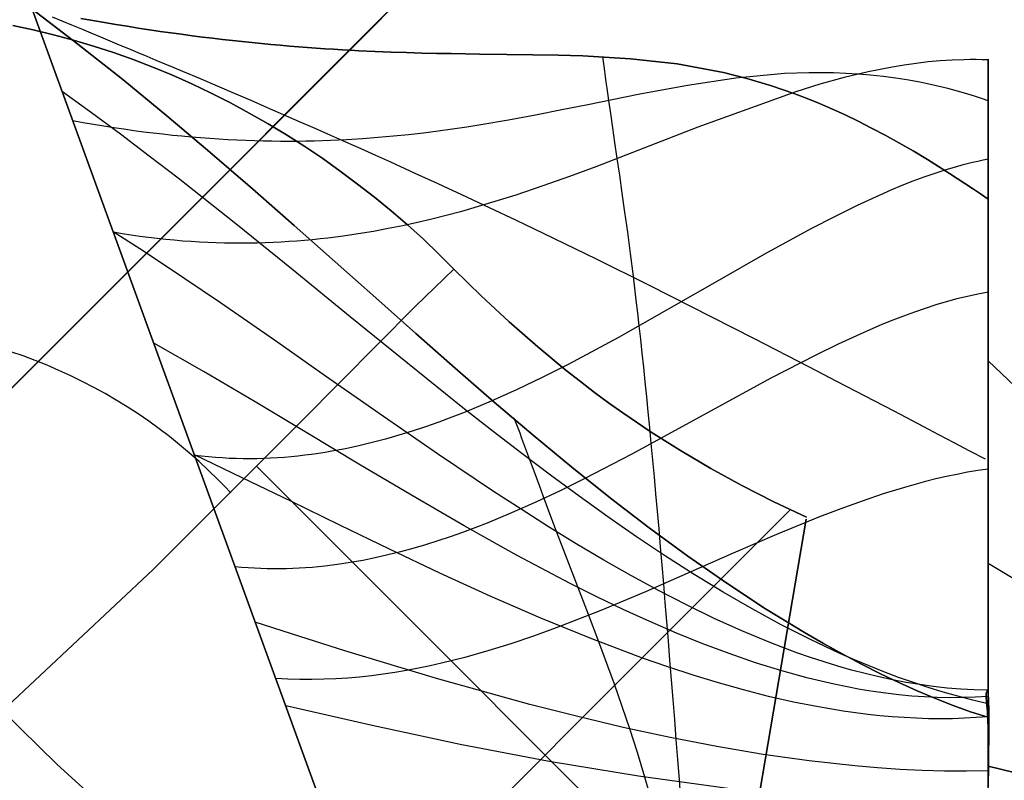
# Model space of a CAD drawing. Header units: millimetres. Extents: x -630 to 192, y -7 to 1615.
# Tile 150 of 249: x -606.09 to -603.75, y 1601.94 to 1603.75. Entities that reach past the tile are written whole.
import ezdxf

# ---------------------------------------------------------------- set-up
doc = ezdxf.new("R2010")
doc.units = ezdxf.units.MM
doc.header["$MEASUREMENT"] = 0
doc.layers.add('OVIDIO 160x80x72h', color=7, linetype='Continuous')

msp = doc.modelspace()

# ---------------------------------------------------------------- linework, layer by layer
at = {"layer": 'OVIDIO 160x80x72h', "extrusion": (-0.000231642, 0.999884, 0.015217)}
for points in [[(607.5477, 695.3848), (596.585, -24.6986)], [(596.585, -24.6986), (607.5477, 695.3848)], [(606.4873, 695.4009), (595.5246, -24.6825)], [(595.5246, -24.6825), (606.4873, 695.4009)]]:
    msp.add_lwpolyline(points, dxfattribs=at)
at = {"layer": 'OVIDIO 160x80x72h', "extrusion": (0.999885, -0.000231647, 0.015188)}
for points in [[(1603.0145, 728.9923), (1613.999, 8.8951)], [(1613.999, 8.8951), (1603.0145, 728.9923)]]:
    msp.add_lwpolyline(points, dxfattribs=at)
at = {"layer": 'OVIDIO 160x80x72h', "extrusion": (0.999884, -0.000231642, 0.015217)}
msp.add_lwpolyline([(1613.0937, 8.9107), (1602.1308, 729.0078)], dxfattribs=at)
at = {"layer": 'OVIDIO 160x80x72h'}
for points in [[(-595.8983, 1613.0849), (-628.4246, 1580.5586)], [(-628.4246, 1580.5586), (-595.8983, 1613.0849)], [(-601.3784, 1607.6048), (-622.9445, 1586.0387)], [(-605.2905, 1601.6534), (-606.0615, 1603.7717)], [(-606.0615, 1603.7717), (-605.2905, 1601.6534)], [(-604.3948, 1601.553), (-605.5277, 1602.6859)], [(-605.3772, 1601.4672), (-604.261, 1602.5834)]]:
    msp.add_lwpolyline(points, dxfattribs=at)
at = {"layer": 'OVIDIO 160x80x72h', "extrusion": (0.999884, -0.000231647, 0.015199)}
for points in [[(1612.9415, 8.8881), (1601.9652, 728.9951)], [(1601.9652, 728.9951), (1612.9415, 8.8881)]]:
    msp.add_lwpolyline(points, dxfattribs=at)
at = {"layer": 'OVIDIO 160x80x72h', "extrusion": (1.52165e-08, 0, 1)}
for points in [[(-606.0615, 1603.7714), (-606.1342, 1603.7712), (-606.2073, 1603.7693), (-606.2806, 1603.7655), (-606.3541, 1603.7599), (-606.4277, 1603.7525), (-606.5014, 1603.7432), (-606.575, 1603.7321), (-606.6486, 1603.7191), (-606.7219, 1603.7043), (-606.7951, 1603.6876), (-606.8679, 1603.669), (-606.9404, 1603.6486), (-607.0124, 1603.6263), (-607.0839, 1603.6022), (-607.1549, 1603.5763), (-607.2251, 1603.5486), (-607.2947, 1603.5192), (-607.3635, 1603.488), (-607.4314, 1603.4551), (-607.4984, 1603.4206), (-607.5644, 1603.3844), (-607.6294, 1603.3467), (-607.6933, 1603.3074), (-607.7561, 1603.2666), (-607.8177, 1603.2243), (-607.8781, 1603.1807), (-607.9371, 1603.1357), (-607.9949, 1603.0895), (-608.0512, 1603.042), (-608.1062, 1602.9933), (-608.1597, 1602.9436), (-608.2118, 1602.8927)], [(-608.2118, 1602.8927), (-608.1597, 1602.9436), (-608.1062, 1602.9933), (-608.0512, 1603.042), (-607.9949, 1603.0895), (-607.9371, 1603.1357), (-607.8781, 1603.1807), (-607.8177, 1603.2243), (-607.7561, 1603.2666), (-607.6933, 1603.3074), (-607.6294, 1603.3467), (-607.5644, 1603.3844), (-607.4984, 1603.4206), (-607.4314, 1603.4551), (-607.3635, 1603.488), (-607.2947, 1603.5192), (-607.2251, 1603.5486), (-607.1549, 1603.5763), (-607.0839, 1603.6022), (-607.0124, 1603.6263), (-606.9404, 1603.6486), (-606.8679, 1603.669), (-606.7951, 1603.6876), (-606.7219, 1603.7043), (-606.6486, 1603.7191), (-606.575, 1603.7321), (-606.5014, 1603.7432), (-606.4277, 1603.7525), (-606.3541, 1603.7599), (-606.2806, 1603.7655), (-606.2073, 1603.7693), (-606.1342, 1603.7712), (-606.0615, 1603.7714)]]:
    msp.add_lwpolyline(points, dxfattribs=at)
at = {"layer": 'OVIDIO 160x80x72h', "extrusion": (0, 1.59187e-08, 1)}
for points in [[(-606.0614, 1603.7714), (-605.2905, 1601.6534)], [(-605.2905, 1601.6534), (-606.0614, 1603.7714)]]:
    msp.add_lwpolyline(points, dxfattribs=at)
at = {"layer": 'OVIDIO 160x80x72h', "extrusion": (0.982777, -0.161494, -0.089829)}
msp.add_lwpolyline([(1484.3776, 640.2534), (1483.514, 639.7814)], dxfattribs=at)
at = {"layer": 'OVIDIO 160x80x72h', "extrusion": (-0.007608, -0.018372, 0.999802)}
msp.add_lwpolyline([(-1173.1851, 1263.9281), (-1173.1851, 1262.4282)], dxfattribs=at)
at = {"layer": 'OVIDIO 160x80x72h', "extrusion": (0, 1, 0)}
for points in [[(603.7905, 719.8257), (219.1111, 719.8257)], [(603.7919, 719.481), (219.1111, 719.481)]]:
    msp.add_lwpolyline(points, dxfattribs=at)
at = {"layer": 'OVIDIO 160x80x72h', "extrusion": (1, -0.000664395, 0.000465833)}
for points in [[(1602.9191, 718.5431), (1601.689, 719.4055)], [(1601.689, 719.4055), (1602.9191, 718.5431)]]:
    msp.add_lwpolyline(points, dxfattribs=at)
at = {"layer": 'OVIDIO 160x80x72h', "extrusion": (1, 0, 0)}
for points in [[(1602.937, 717.8324), (1602.9644, 717.8558), (1602.9914, 717.8797), (1603.018, 717.904), (1603.0441, 717.9289), (1603.0699, 717.9542), (1603.0951, 717.9801), (1603.12, 718.0063), (1603.1443, 718.0331), (1603.1681, 718.0602), (1603.1915, 718.0878), (1603.2143, 718.1158), (1603.2367, 718.1442), (1603.2585, 718.173), (1603.2797, 718.2021), (1603.3004, 718.2316), (1603.3206, 718.2614)], [(1603.3206, 718.2614), (1603.3004, 718.2316), (1603.2797, 718.2021), (1603.2585, 718.173), (1603.2367, 718.1442), (1603.2143, 718.1158), (1603.1915, 718.0878), (1603.1681, 718.0602), (1603.1443, 718.0331), (1603.12, 718.0063), (1603.0951, 717.9801), (1603.0699, 717.9542), (1603.0441, 717.9289), (1603.018, 717.904), (1602.9914, 717.8797), (1602.9644, 717.8558), (1602.937, 717.8324)], [(1603.0101, 717.8967), (1602.5617, 718.7935)], [(1601.9743, 718.9827), (1602.937, 717.8324)], [(1602.937, 717.8324), (1601.9743, 718.9827)], [(1602.4358, 718.4313), (1602.8108, 718.6188)]]:
    msp.add_lwpolyline(points, dxfattribs=at)
at = {"layer": 'OVIDIO 160x80x72h', "extrusion": (-0.015219, -0.015219, 0.999768)}
msp.add_lwpolyline([(-594.0633, 1614.0949), (-595.1239, 1613.0345)], dxfattribs=at)
at = {"layer": 'OVIDIO 160x80x72h', "extrusion": (0.265507, 0.881208, -0.391124)}
for points in [[(996.2072, 1135.4137), (1041.827, 1194.6338)], [(1041.827, 1194.6338), (996.2072, 1135.4137)]]:
    msp.add_lwpolyline(points, dxfattribs=at)
at = {"layer": 'OVIDIO 160x80x72h', "extrusion": (1.17502e-06, 6.8884e-06, 1)}
for points in [[(-604.2229, 1602.5607), (-604.4959, 1600.9603)], [(-604.4959, 1600.9603), (-604.2229, 1602.5607)]]:
    msp.add_lwpolyline(points, dxfattribs=at)
at = {"layer": 'OVIDIO 160x80x72h', "extrusion": (0.26535, 0.881271, -0.391089)}
for points in [[(1040.6052, 1194.5325), (1038.4899, 1191.785)], [(1038.4899, 1191.785), (1040.6052, 1194.5325)]]:
    msp.add_lwpolyline(points, dxfattribs=at)
at = {"layer": 'OVIDIO 160x80x72h', "extrusion": (0.26556, 0.881185, -0.391139)}
for points in [[(1042.6362, 1194.0922), (996.3159, 1133.974)], [(996.3159, 1133.974), (1042.6362, 1194.0922)]]:
    msp.add_lwpolyline(points, dxfattribs=at)
at = {"layer": 'OVIDIO 160x80x72h'}
for points in [[(-603.7917, 1602.0905, 719.1239), (-603.8325, 1602.1037, 719.1484), (-603.874, 1602.1185, 719.1727), (-603.9163, 1602.135, 719.1965), (-603.9592, 1602.1532, 719.22), (-604.0027, 1602.1728, 719.2432), (-604.0468, 1602.1939, 719.2661), (-604.0914, 1602.2164, 719.2886), (-604.1364, 1602.2403, 719.3109), (-604.1817, 1602.2654, 719.3329), (-604.2274, 1602.2918, 719.3546), (-604.3194, 1602.3481, 719.3972), (-604.4118, 1602.4086, 719.4388), (-604.5043, 1602.4728, 719.4797), (-604.5963, 1602.5404, 719.5196), (-604.6881, 1602.611, 719.5586), (-604.7798, 1602.6845, 719.5963), (-604.8717, 1602.7605, 719.6324), (-604.964, 1602.8389, 719.6668), (-605.0569, 1602.9195, 719.6991), (-605.1507, 1603.0019, 719.7292), (-605.2456, 1603.086, 719.7567), (-605.3419, 1603.1715, 719.7814), (-605.4395, 1603.2579, 719.8032), (-605.5387, 1603.3449, 719.8219), (-605.6395, 1603.4319, 719.8375), (-605.7421, 1603.5186, 719.8499), (-605.8466, 1603.6044, 719.8589), (-605.953, 1603.6889, 719.8643), (-606.0615, 1603.7717, 719.8662)], [(-606.0615, 1603.7717, 719.8662), (-605.953, 1603.6889, 719.8643), (-605.8466, 1603.6044, 719.8589), (-605.7421, 1603.5186, 719.8499), (-605.6395, 1603.4319, 719.8375), (-605.5387, 1603.3449, 719.8219), (-605.4395, 1603.2579, 719.8032), (-605.3419, 1603.1715, 719.7814), (-605.2456, 1603.086, 719.7567), (-605.1507, 1603.0019, 719.7292), (-605.0569, 1602.9195, 719.6991), (-604.964, 1602.8389, 719.6668), (-604.8717, 1602.7605, 719.6324), (-604.7798, 1602.6845, 719.5963), (-604.6881, 1602.611, 719.5586), (-604.5963, 1602.5404, 719.5196), (-604.5043, 1602.4728, 719.4797), (-604.4118, 1602.4086, 719.4388), (-604.3194, 1602.3481, 719.3972), (-604.2274, 1602.2918, 719.3546), (-604.1817, 1602.2654, 719.3329), (-604.1364, 1602.2403, 719.3109), (-604.0914, 1602.2164, 719.2886), (-604.0468, 1602.1939, 719.2661), (-604.0027, 1602.1728, 719.2432), (-603.9592, 1602.1532, 719.22), (-603.9163, 1602.135, 719.1965), (-603.874, 1602.1185, 719.1727), (-603.8325, 1602.1037, 719.1484), (-603.7917, 1602.0905, 719.1239)], [(-603.7972, 1602.703, 718.6869), (-603.8346, 1602.7227, 718.7181), (-603.8715, 1602.742, 718.7501), (-603.9079, 1602.7611, 718.7829), (-603.9438, 1602.7799, 718.8166), (-604.0143, 1602.8169, 718.8859), (-604.0833, 1602.8529, 718.9579), (-604.1507, 1602.8881, 719.0321), (-604.2169, 1602.9225, 719.1082), (-604.3462, 1602.9893, 719.2647), (-604.5972, 1603.1165, 719.5851), (-604.7216, 1603.1782, 719.7435), (-604.8473, 1603.2392, 719.897), (-604.911, 1603.2697, 719.9711), (-604.9755, 1603.3002, 720.0429), (-605.041, 1603.3308, 720.112), (-605.1076, 1603.3616, 720.1782), (-605.1414, 1603.3771, 720.2101), (-605.1756, 1603.3927, 720.2412), (-605.2101, 1603.4084, 720.2713), (-605.2451, 1603.4242, 720.3004), (-605.2805, 1603.44, 720.3286), (-605.3163, 1603.456, 720.3557), (-605.3526, 1603.4721, 720.3817), (-605.3893, 1603.4883, 720.4066), (-605.4266, 1603.5046, 720.4303), (-605.4644, 1603.5211, 720.4528), (-605.5027, 1603.5378, 720.4741), (-605.5417, 1603.5546, 720.494), (-605.5812, 1603.5715, 720.5126), (-605.6213, 1603.5887, 720.5298), (-605.6621, 1603.606, 720.5456), (-605.7035, 1603.6236, 720.5599), (-605.7245, 1603.6324, 720.5665), (-605.7456, 1603.6413, 720.5727), (-605.7669, 1603.6502, 720.5785), (-605.7884, 1603.6593, 720.5839), (-605.8101, 1603.6683, 720.5889), (-605.832, 1603.6774, 720.5935), (-605.854, 1603.6866, 720.5977), (-605.8763, 1603.6958, 720.6015), (-605.8987, 1603.7051, 720.6048), (-605.9213, 1603.7145, 720.6078), (-605.9441, 1603.7239, 720.6102), (-605.9672, 1603.7334, 720.6123), (-605.9904, 1603.7429, 720.6139), (-606.0138, 1603.7525, 720.6151)], [(-605.9458, 1603.7496, 721.3596), (-605.9178, 1603.7446, 721.356), (-605.8902, 1603.7399, 721.3516), (-605.863, 1603.7354, 721.3464), (-605.8361, 1603.731, 721.3405), (-605.8096, 1603.7269, 721.3339), (-605.7834, 1603.7229, 721.3265), (-605.7576, 1603.7191, 721.3183), (-605.7321, 1603.7155, 721.3095), (-605.7069, 1603.712, 721.2999), (-605.6821, 1603.7088, 721.2897), (-605.6575, 1603.7056, 721.2788), (-605.6333, 1603.7027, 721.2672), (-605.6095, 1603.6999, 721.255), (-605.5859, 1603.6972, 721.2421), (-605.5626, 1603.6947, 721.2285), (-605.5397, 1603.6923, 721.2144), (-605.517, 1603.6901, 721.1996), (-605.4946, 1603.688, 721.1842), (-605.4725, 1603.686, 721.1682), (-605.4507, 1603.6842, 721.1516), (-605.4292, 1603.6824, 721.1345), (-605.4079, 1603.6808, 721.1168), (-605.3869, 1603.6793, 721.0985), (-605.3662, 1603.6779, 721.0797), (-605.3457, 1603.6766, 721.0603), (-605.3255, 1603.6754, 721.0405), (-605.3055, 1603.6742, 721.0201), (-605.2858, 1603.6732, 720.9992), (-605.247, 1603.6714, 720.956), (-605.2092, 1603.6699, 720.9108), (-605.1722, 1603.6686, 720.8639), (-605.1361, 1603.6676, 720.8153), (-605.1007, 1603.6668, 720.765), (-605.0661, 1603.6661, 720.7132), (-605.0323, 1603.6656, 720.66), (-604.9991, 1603.6651, 720.6053), (-604.9346, 1603.6643, 720.4923), (-604.8724, 1603.6635, 720.3747), (-604.8122, 1603.6623, 720.2534), (-604.7536, 1603.6606, 720.1289), (-604.6402, 1603.654, 719.8732), (-604.5297, 1603.6417, 719.613), (-604.4196, 1603.6213, 719.3538), (-604.364, 1603.6074, 719.2263), (-604.3076, 1603.5906, 719.101), (-604.2501, 1603.5707, 718.9786), (-604.2208, 1603.5595, 718.9188), (-604.1911, 1603.5475, 718.8599), (-604.161, 1603.5344, 718.8021), (-604.1305, 1603.5205, 718.7455), (-604.0994, 1603.5055, 718.6901), (-604.0678, 1603.4895, 718.636), (-604.0356, 1603.4725, 718.5834), (-604.0027, 1603.4544, 718.5322), (-603.9692, 1603.4351, 718.4827), (-603.935, 1603.4147, 718.4347), (-603.9177, 1603.404, 718.4114), (-603.9001, 1603.393, 718.3886), (-603.8823, 1603.3817, 718.3662), (-603.8644, 1603.3701, 718.3442), (-603.8462, 1603.3582, 718.3228), (-603.8279, 1603.346, 718.3018), (-603.8093, 1603.3335, 718.2814), (-603.7905, 1603.3206, 718.2614)], [(-603.7905, 1603.3206, 718.2614), (-603.8093, 1603.3335, 718.2814), (-603.8279, 1603.346, 718.3018), (-603.8462, 1603.3582, 718.3228), (-603.8644, 1603.3701, 718.3442), (-603.8823, 1603.3817, 718.3662), (-603.9001, 1603.393, 718.3886), (-603.9177, 1603.404, 718.4114), (-603.935, 1603.4147, 718.4347), (-603.9692, 1603.4351, 718.4827), (-604.0027, 1603.4544, 718.5322), (-604.0356, 1603.4725, 718.5834), (-604.0678, 1603.4895, 718.636), (-604.0994, 1603.5055, 718.6901), (-604.1305, 1603.5205, 718.7455), (-604.161, 1603.5344, 718.8021), (-604.1911, 1603.5475, 718.8599), (-604.2208, 1603.5595, 718.9188), (-604.2501, 1603.5707, 718.9786), (-604.3076, 1603.5906, 719.101), (-604.364, 1603.6074, 719.2263), (-604.4196, 1603.6213, 719.3538), (-604.5297, 1603.6417, 719.613), (-604.6402, 1603.654, 719.8732), (-604.7536, 1603.6606, 720.1289), (-604.8122, 1603.6623, 720.2534), (-604.8724, 1603.6635, 720.3747), (-604.9346, 1603.6643, 720.4923), (-604.9991, 1603.6651, 720.6053), (-605.0323, 1603.6656, 720.66), (-605.0661, 1603.6661, 720.7132), (-605.1007, 1603.6668, 720.765), (-605.1361, 1603.6676, 720.8153), (-605.1722, 1603.6686, 720.8639), (-605.2092, 1603.6699, 720.9108), (-605.247, 1603.6714, 720.956), (-605.2858, 1603.6732, 720.9992), (-605.3055, 1603.6742, 721.0201), (-605.3255, 1603.6754, 721.0405), (-605.3457, 1603.6766, 721.0603), (-605.3662, 1603.6779, 721.0797), (-605.3869, 1603.6793, 721.0985), (-605.4079, 1603.6808, 721.1168), (-605.4292, 1603.6824, 721.1345), (-605.4507, 1603.6842, 721.1516), (-605.4725, 1603.686, 721.1682), (-605.4946, 1603.688, 721.1842), (-605.517, 1603.6901, 721.1996), (-605.5397, 1603.6923, 721.2144), (-605.5626, 1603.6947, 721.2285), (-605.5859, 1603.6972, 721.2421), (-605.6095, 1603.6999, 721.255), (-605.6333, 1603.7027, 721.2672), (-605.6575, 1603.7056, 721.2788), (-605.6821, 1603.7088, 721.2897), (-605.7069, 1603.712, 721.2999), (-605.7321, 1603.7155, 721.3095), (-605.7576, 1603.7191, 721.3183), (-605.7834, 1603.7229, 721.3265), (-605.8096, 1603.7269, 721.3339), (-605.8361, 1603.731, 721.3405), (-605.863, 1603.7354, 721.3464), (-605.8902, 1603.7399, 721.3516), (-605.9178, 1603.7446, 721.356), (-605.9458, 1603.7496, 721.3596)], [(-605.0602, 1603.1548, 719.8802), (-605.0958, 1603.1904, 719.8801), (-605.1325, 1603.2253, 719.8797), (-605.1701, 1603.2594, 719.8792), (-605.2087, 1603.2927, 719.8785), (-605.2483, 1603.3251, 719.8776), (-605.2886, 1603.3566, 719.8766), (-605.3298, 1603.3872, 719.8755), (-605.3717, 1603.4169, 719.8744), (-605.4143, 1603.4455, 719.8732), (-605.4576, 1603.4731, 719.872), (-605.5015, 1603.4996, 719.8708), (-605.546, 1603.525, 719.8696), (-605.5909, 1603.5492, 719.8685), (-605.6363, 1603.5723, 719.8675), (-605.6822, 1603.5941, 719.8666), (-605.7284, 1603.6147, 719.8658), (-605.7749, 1603.634, 719.8652), (-605.8216, 1603.6519, 719.8647), (-605.8687, 1603.6686, 719.8643), (-605.9161, 1603.6841, 719.8641), (-605.9636, 1603.6982, 719.864), (-606.0115, 1603.7111, 719.864), (-606.0595, 1603.7227, 719.864), (-606.1077, 1603.733, 719.8642)], [(-606.1077, 1603.733, 719.8642), (-606.0595, 1603.7227, 719.864), (-606.0115, 1603.7111, 719.864), (-605.9636, 1603.6982, 719.864), (-605.9161, 1603.6841, 719.8641), (-605.8687, 1603.6686, 719.8643), (-605.8216, 1603.6519, 719.8647), (-605.7749, 1603.634, 719.8652), (-605.7284, 1603.6147, 719.8658), (-605.6822, 1603.5941, 719.8666), (-605.6363, 1603.5723, 719.8675), (-605.5909, 1603.5492, 719.8685), (-605.546, 1603.525, 719.8696), (-605.5015, 1603.4996, 719.8708), (-605.4576, 1603.4731, 719.872), (-605.4143, 1603.4455, 719.8732), (-605.3717, 1603.4169, 719.8744), (-605.3298, 1603.3872, 719.8755), (-605.2886, 1603.3566, 719.8766), (-605.2483, 1603.3251, 719.8776), (-605.2087, 1603.2927, 719.8785), (-605.1701, 1603.2594, 719.8792), (-605.1325, 1603.2253, 719.8797), (-605.0958, 1603.1904, 719.8801), (-605.0602, 1603.1548, 719.8802)], [(-603.7905, 1603.6512, 719.2738), (-603.8049, 1603.6517, 719.2863), (-603.8192, 1603.6519, 719.2992), (-603.8335, 1603.652, 719.3124), (-603.8479, 1603.6518, 719.326), (-603.8765, 1603.6508, 719.3543), (-603.905, 1603.649, 719.3839), (-603.9336, 1603.6464, 719.4148), (-603.9621, 1603.643, 719.4469), (-603.9906, 1603.639, 719.4802), (-604.019, 1603.6343, 719.5146), (-604.076, 1603.623, 719.5865), (-604.1331, 1603.6093, 719.6621), (-604.1903, 1603.5935, 719.7409), (-604.2477, 1603.5758, 719.8225), (-604.4808, 1603.4917, 720.1668), (-604.7228, 1603.3978, 720.5171), (-604.7852, 1603.3746, 720.602), (-604.8485, 1603.3521, 720.6849), (-604.9128, 1603.3305, 720.7653), (-604.9782, 1603.31, 720.8427), (-605.0446, 1603.2908, 720.9167), (-605.0783, 1603.2819, 720.9523), (-605.1123, 1603.2733, 720.9868), (-605.1465, 1603.2652, 721.0202), (-605.1811, 1603.2577, 721.0524), (-605.2161, 1603.2506, 721.0834), (-605.2513, 1603.2441, 721.1132), (-605.287, 1603.2382, 721.1416), (-605.3229, 1603.233, 721.1686), (-605.3593, 1603.2284, 721.1941), (-605.3776, 1603.2263, 721.2063), (-605.396, 1603.2244, 721.2181), (-605.4145, 1603.2227, 721.2295), (-605.4331, 1603.2212, 721.2406), (-605.4518, 1603.2199, 721.2512), (-605.4705, 1603.2187, 721.2614), (-605.4894, 1603.2178, 721.2711), (-605.5084, 1603.217, 721.2805), (-605.5275, 1603.2165, 721.2894), (-605.5467, 1603.2162, 721.2978), (-605.566, 1603.216, 721.3058), (-605.5854, 1603.2161, 721.3134), (-605.6049, 1603.2164, 721.3204), (-605.6245, 1603.2169, 721.327), (-605.6443, 1603.2177, 721.3331), (-605.6641, 1603.2187, 721.3387), (-605.684, 1603.2199, 721.3438), (-605.7041, 1603.2213, 721.3484), (-605.7243, 1603.223, 721.3525), (-605.7446, 1603.2249, 721.3561), (-605.765, 1603.2271, 721.3591), (-605.7855, 1603.2296, 721.3617), (-605.8061, 1603.2323, 721.3636), (-605.8268, 1603.2352, 721.365), (-605.8477, 1603.2384, 721.3659), (-605.8687, 1603.2419, 721.3662)], [(-604.5205, 1601.8941, 721.3525), (-604.5242, 1601.9421, 721.3465), (-604.528, 1601.99, 721.3395), (-604.5317, 1602.0378, 721.3314), (-604.5355, 1602.0852, 721.3223), (-604.5392, 1602.1325, 721.3122), (-604.543, 1602.1793, 721.3011), (-604.5467, 1602.2259, 721.2889), (-604.5504, 1602.272, 721.2757), (-604.5541, 1602.3177, 721.2615), (-604.5579, 1602.3628, 721.2464), (-604.5616, 1602.4074, 721.2303), (-604.5653, 1602.4515, 721.2132), (-604.569, 1602.4949, 721.1952), (-604.5727, 1602.5376, 721.1763), (-604.5764, 1602.5797, 721.1565), (-604.58, 1602.621, 721.136), (-604.5837, 1602.6615, 721.1147), (-604.5874, 1602.7013, 721.0928), (-604.591, 1602.7402, 721.0701), (-604.5946, 1602.7783, 721.0469), (-604.5982, 1602.8154, 721.0231), (-604.6019, 1602.8517, 720.9988), (-604.6054, 1602.8871, 720.974), (-604.609, 1602.9216, 720.9489), (-604.6126, 1602.9552, 720.9234), (-604.6161, 1602.9879, 720.8976), (-604.6197, 1603.0197, 720.8716), (-604.6232, 1603.0505, 720.8455), (-604.6267, 1603.0805, 720.8191), (-604.6336, 1603.1377, 720.7661), (-604.6404, 1603.1916, 720.7126), (-604.6471, 1603.2423, 720.659), (-604.6536, 1603.2901, 720.6053), (-604.6599, 1603.335, 720.5517), (-604.666, 1603.3773, 720.4985), (-604.6718, 1603.4172, 720.4457), (-604.6773, 1603.4549, 720.3934), (-604.6826, 1603.4903, 720.3416), (-604.6875, 1603.5237, 720.2898), (-604.6921, 1603.5551, 720.238), (-604.6962, 1603.5845, 720.1857), (-604.6982, 1603.5984, 720.1593), (-604.7, 1603.6117, 720.1327), (-604.7017, 1603.6244, 720.1059), (-604.7033, 1603.6364, 720.0789), (-604.7048, 1603.6477, 720.0516), (-604.7062, 1603.6583, 720.024)], [(-603.7905, 1603.3206, 718.2614), (-603.7905, 1603.3402, 718.2917), (-603.7905, 1603.3594, 718.3224), (-603.7905, 1603.3781, 718.3535), (-603.7905, 1603.3962, 718.385), (-603.7905, 1603.4138, 718.4169), (-603.7905, 1603.4308, 718.4492), (-603.7905, 1603.4472, 718.4818), (-603.7905, 1603.4631, 718.5148), (-603.7905, 1603.4784, 718.5481), (-603.7905, 1603.4931, 718.5818), (-603.7905, 1603.5072, 718.6157), (-603.7905, 1603.5207, 718.6499), (-603.7905, 1603.5336, 718.6844), (-603.7905, 1603.5458, 718.7191), (-603.7905, 1603.5574, 718.7541), (-603.7905, 1603.5684, 718.7893), (-603.7905, 1603.5787, 718.8246), (-603.7905, 1603.5883, 718.8602), (-603.7905, 1603.5973, 718.8959), (-603.7905, 1603.6056, 718.9317), (-603.7905, 1603.6133, 718.9677), (-603.7905, 1603.6203, 719.0038), (-603.7905, 1603.6266, 719.0399), (-603.7905, 1603.6322, 719.0762), (-603.7905, 1603.6372, 719.1124), (-603.7905, 1603.6415, 719.1487), (-603.7905, 1603.6452, 719.185), (-603.7905, 1603.6481, 719.2214), (-603.7905, 1603.6504, 719.2576), (-603.7905, 1603.6521, 719.2939), (-603.7905, 1603.653, 719.3301), (-603.7905, 1603.6534, 719.3662), (-603.7905, 1603.6529, 719.4106), (-603.7905, 1603.6514, 719.4553), (-603.7905, 1603.6489, 719.5004), (-603.7905, 1603.6453, 719.5459), (-603.7905, 1603.6406, 719.5916), (-603.7905, 1603.6349, 719.6376), (-603.7905, 1603.628, 719.6837), (-603.7905, 1603.62, 719.7301), (-603.7905, 1603.6108, 719.7766), (-603.7905, 1603.6005, 719.8232), (-603.7905, 1603.5889, 719.8698), (-603.7905, 1603.5762, 719.9165), (-603.7905, 1603.5622, 719.9631), (-603.7905, 1603.547, 720.0097), (-603.7905, 1603.5306, 720.0561), (-603.7905, 1603.513, 720.1024), (-603.7905, 1603.4941, 720.1484), (-603.7905, 1603.4739, 720.1942), (-603.7905, 1603.4525, 720.2396), (-603.7905, 1603.4299, 720.2848), (-603.7905, 1603.4061, 720.3294), (-603.7905, 1603.3811, 720.3737), (-603.7905, 1603.3548, 720.4174), (-603.7905, 1603.3274, 720.4606), (-603.7905, 1603.2988, 720.5031), (-603.7905, 1603.269, 720.5451), (-603.7905, 1603.2381, 720.5863), (-603.7905, 1603.2061, 720.6268), (-603.7905, 1603.173, 720.6664), (-603.7905, 1603.1389, 720.7053), (-603.7905, 1603.1037, 720.7433), (-603.7905, 1603.0676, 720.7804), (-603.7905, 1603.0305, 720.8165), (-603.7905, 1602.9925, 720.8517), (-603.7905, 1602.9537, 720.8858), (-603.7905, 1602.914, 720.9189), (-603.7905, 1602.8735, 720.9509), (-603.7905, 1602.8323, 720.9818), (-603.7905, 1602.7904, 721.0115), (-603.7905, 1602.7478, 721.0402), (-603.7905, 1602.7046, 721.0676), (-603.7905, 1602.6609, 721.0938), (-603.7905, 1602.6167, 721.1189), (-603.7905, 1602.572, 721.1427), (-603.7905, 1602.5269, 721.1653), (-603.7905, 1602.4814, 721.1867), (-603.7905, 1602.4356, 721.2068), (-603.7905, 1602.3896, 721.2257), (-603.7905, 1602.3433, 721.2434), (-603.7905, 1602.2969, 721.2598), (-603.7905, 1602.2503, 721.275), (-603.7905, 1602.2037, 721.289), (-603.7905, 1602.157, 721.3017), (-603.7905, 1602.1104, 721.3132), (-603.7905, 1602.0638, 721.3236), (-603.7905, 1602.0173, 721.3328), (-603.7905, 1601.9709, 721.3408), (-603.7905, 1601.9248, 721.3477)], [(-603.7905, 1601.922, 721.3477), (-603.7905, 1601.9886, 721.3375), (-603.7905, 1602.0548, 721.325), (-603.7905, 1602.1205, 721.3103), (-603.7905, 1602.1857, 721.2934), (-603.7905, 1602.2504, 721.2744), (-603.7905, 1602.3143, 721.2532), (-603.7905, 1602.3775, 721.23), (-603.7905, 1602.4399, 721.2046), (-603.7905, 1602.5015, 721.1771), (-603.7905, 1602.562, 721.1477), (-603.7905, 1602.6215, 721.1161), (-603.7905, 1602.6799, 721.0826), (-603.7905, 1602.7372, 721.0471), (-603.7905, 1602.7932, 721.0097), (-603.7905, 1602.8479, 720.9703), (-603.7905, 1602.9012, 720.9292), (-603.7905, 1602.9531, 720.8863), (-603.7905, 1603.0036, 720.8416), (-603.7905, 1603.0525, 720.7953), (-603.7905, 1603.0999, 720.7473), (-603.7905, 1603.1456, 720.6978), (-603.7905, 1603.1896, 720.6468), (-603.7905, 1603.2319, 720.5943), (-603.7905, 1603.2724, 720.5405), (-603.7905, 1603.311, 720.4853), (-603.7905, 1603.3478, 720.4288), (-603.7905, 1603.3826, 720.3711), (-603.7905, 1603.4154, 720.3123), (-603.7905, 1603.4462, 720.2524), (-603.7905, 1603.4749, 720.1915), (-603.7905, 1603.5015, 720.1297), (-603.7905, 1603.5261, 720.0669), (-603.7905, 1603.5485, 720.0034), (-603.7905, 1603.5688, 719.9392), (-603.7905, 1603.587, 719.8743), (-603.7905, 1603.603, 719.8089), (-603.7905, 1603.6168, 719.743), (-603.7905, 1603.6285, 719.6766), (-603.7905, 1603.6379, 719.6099), (-603.7905, 1603.6451, 719.5429), (-603.7905, 1603.65, 719.4757), (-603.7905, 1603.6527, 719.4084), (-603.7905, 1603.6531, 719.3411), (-603.7905, 1603.6512, 719.2738), (-603.7905, 1603.647, 719.2065), (-603.7905, 1603.6406, 719.1395), (-603.7905, 1603.6318, 719.0727), (-603.7905, 1603.6208, 719.0062), (-603.7905, 1603.6075, 718.9402), (-603.7905, 1603.5921, 718.8746), (-603.7905, 1603.5744, 718.8096), (-603.7905, 1603.5545, 718.7452), (-603.7905, 1603.5325, 718.6815), (-603.7905, 1603.5084, 718.6186), (-603.7905, 1603.4821, 718.5565), (-603.7905, 1603.4538, 718.4954), (-603.7905, 1603.4235, 718.4353), (-603.7905, 1603.3911, 718.3762), (-603.7905, 1603.3568, 718.3182), (-603.7905, 1603.3206, 718.2614)], [(-603.7905, 1603.5545, 718.7452), (-603.8067, 1603.5599, 718.7623), (-603.8229, 1603.5651, 718.7798), (-603.8389, 1603.5699, 718.7978), (-603.8548, 1603.5746, 718.8162), (-603.8865, 1603.5831, 718.8541), (-603.9178, 1603.5907, 718.8935), (-603.9488, 1603.5973, 718.9344), (-603.9794, 1603.6031, 718.9766), (-604.0099, 1603.608, 719.0202), (-604.04, 1603.612, 719.065), (-604.07, 1603.6153, 719.1109), (-604.0997, 1603.6178, 719.1579), (-604.1586, 1603.6207, 719.255), (-604.2169, 1603.6209, 719.3556), (-604.2747, 1603.6187, 719.4591), (-604.3899, 1603.6081, 719.6728), (-604.5052, 1603.5909, 719.8916), (-604.6222, 1603.5691, 720.1109), (-604.7421, 1603.5449, 720.3263), (-604.8035, 1603.5325, 720.4311), (-604.8662, 1603.5202, 720.5332), (-604.9303, 1603.5083, 720.6321), (-604.9959, 1603.4971, 720.7271), (-605.0294, 1603.4919, 720.7731), (-605.0633, 1603.4868, 720.8179), (-605.0976, 1603.4821, 720.8614), (-605.1325, 1603.4777, 720.9036), (-605.1679, 1603.4736, 720.9445), (-605.2038, 1603.47, 720.9839), (-605.2402, 1603.4667, 721.0218), (-605.2773, 1603.4639, 721.0581), (-605.3149, 1603.4616, 721.0928), (-605.334, 1603.4607, 721.1095), (-605.3532, 1603.4598, 721.1257), (-605.3725, 1603.4591, 721.1415), (-605.3921, 1603.4586, 721.1569), (-605.4118, 1603.4582, 721.1717), (-605.4316, 1603.4579, 721.1861), (-605.4516, 1603.4578, 721.2001), (-605.4718, 1603.4579, 721.2135), (-605.4922, 1603.4581, 721.2264), (-605.5128, 1603.4584, 721.2388), (-605.5335, 1603.459, 721.2507), (-605.5544, 1603.4597, 721.2621), (-605.5755, 1603.4606, 721.2729), (-605.5968, 1603.4617, 721.2832), (-605.6183, 1603.4629, 721.2929), (-605.64, 1603.4644, 721.302), (-605.6618, 1603.466, 721.3106), (-605.6839, 1603.4678, 721.3186), (-605.7062, 1603.4699, 721.326), (-605.7286, 1603.4721, 721.3329), (-605.7513, 1603.4746, 721.3391), (-605.7742, 1603.4772, 721.3447), (-605.7973, 1603.4801, 721.3496), (-605.8206, 1603.4832, 721.354), (-605.8441, 1603.4865, 721.3577), (-605.8679, 1603.4901, 721.3607), (-605.8918, 1603.4939, 721.3631), (-605.916, 1603.4979, 721.3648), (-605.9404, 1603.5022, 721.3658), (-605.9651, 1603.5067, 721.3662)], [(-603.7917, 1602.1228, 719.1907), (-603.8272, 1602.1312, 719.2115), (-603.8626, 1602.1404, 719.232), (-603.898, 1602.1504, 719.2522), (-603.9333, 1602.1612, 719.272), (-603.9685, 1602.1728, 719.2916), (-604.0036, 1602.1852, 719.3108), (-604.0387, 1602.1984, 719.3297), (-604.0737, 1602.2123, 719.3482), (-604.1086, 1602.2269, 719.3665), (-604.1435, 1602.2422, 719.3844), (-604.213, 1602.2748, 719.4193), (-604.2824, 1602.31, 719.4528), (-604.3515, 1602.3476, 719.4851), (-604.4204, 1602.3875, 719.516), (-604.4891, 1602.4294, 719.5457), (-604.5577, 1602.4733, 719.5741), (-604.6262, 1602.519, 719.6011), (-604.6945, 1602.5664, 719.6269), (-604.7626, 1602.6152, 719.6513), (-604.8307, 1602.6654, 719.6745), (-604.8988, 1602.7168, 719.6963), (-604.9667, 1602.7692, 719.7168), (-605.0346, 1602.8224, 719.736), (-605.1704, 1602.931, 719.7705), (-605.3062, 1603.0413, 719.7997), (-605.4421, 1603.1521, 719.8236), (-605.5783, 1603.2622, 719.8422), (-605.715, 1603.3702, 719.8555), (-605.7835, 1603.4231, 719.8602), (-605.8522, 1603.4751, 719.8635), (-605.921, 1603.5259, 719.8655), (-605.9901, 1603.5755, 719.8662)], [(-603.7905, 1603.4154, 720.3123), (-603.803, 1603.413, 720.3168), (-603.8155, 1603.4103, 720.3216), (-603.8281, 1603.4074, 720.3265), (-603.8408, 1603.4043, 720.3317), (-603.8535, 1603.4011, 720.3372), (-603.8662, 1603.3976, 720.3428), (-603.8917, 1603.39, 720.3548), (-603.9174, 1603.3818, 720.3677), (-603.9433, 1603.3728, 720.3814), (-603.9694, 1603.3631, 720.3958), (-603.9956, 1603.3528, 720.4111), (-604.0219, 1603.3419, 720.427), (-604.0484, 1603.3303, 720.4436), (-604.1019, 1603.3057, 720.4787), (-604.156, 1603.279, 720.5161), (-604.2107, 1603.2507, 720.5555), (-604.3219, 1603.1898, 720.6392), (-604.4353, 1603.1252, 720.7276), (-604.6686, 1602.9924, 720.9091), (-604.7883, 1602.9284, 720.9977), (-604.8489, 1602.8979, 721.0404), (-604.91, 1602.8687, 721.0818), (-604.9715, 1602.841, 721.1215), (-605.0335, 1602.8152, 721.1592), (-605.0647, 1602.803, 721.1773), (-605.0959, 1602.7914, 721.1947), (-605.1273, 1602.7804, 721.2115), (-605.1588, 1602.77, 721.2277), (-605.1904, 1602.7602, 721.2431), (-605.2221, 1602.7511, 721.2578), (-605.2539, 1602.7427, 721.2717), (-605.2858, 1602.7351, 721.2849), (-605.3178, 1602.7282, 721.2971), (-605.3499, 1602.7221, 721.3085), (-605.3659, 1602.7194, 721.3139), (-605.382, 1602.7169, 721.319), (-605.3982, 1602.7146, 721.3239), (-605.4143, 1602.7125, 721.3285), (-605.4305, 1602.7106, 721.3329), (-605.4467, 1602.709, 721.3371), (-605.4629, 1602.7076, 721.3409), (-605.4792, 1602.7065, 721.3446), (-605.4955, 1602.7055, 721.3479), (-605.5118, 1602.7049, 721.351), (-605.5281, 1602.7044, 721.3538), (-605.5444, 1602.7043, 721.3564), (-605.5608, 1602.7043, 721.3586), (-605.5772, 1602.7047, 721.3606), (-605.5936, 1602.7053, 721.3623), (-605.61, 1602.7062, 721.3637), (-605.6265, 1602.7073, 721.3648), (-605.6429, 1602.7087, 721.3655), (-605.6594, 1602.7104, 721.366), (-605.676, 1602.7124, 721.3662)], [(-603.7916, 1602.1545, 719.3537), (-603.8238, 1602.1554, 719.3691), (-603.856, 1602.1572, 719.3842), (-603.8883, 1602.1599, 719.399), (-603.9206, 1602.1635, 719.4137), (-603.9529, 1602.168, 719.4282), (-603.9853, 1602.1733, 719.4424), (-604.0177, 1602.1794, 719.4564), (-604.0502, 1602.1864, 719.4702), (-604.0827, 1602.1941, 719.4838), (-604.1152, 1602.2026, 719.4972), (-604.1477, 1602.2119, 719.5103), (-604.1803, 1602.2218, 719.5232), (-604.2129, 1602.2325, 719.5359), (-604.2455, 1602.2439, 719.5484), (-604.2782, 1602.2559, 719.5606), (-604.3109, 1602.2686, 719.5726), (-604.3762, 1602.2958, 719.596), (-604.4417, 1602.3254, 719.6184), (-604.5072, 1602.3571, 719.6399), (-604.5727, 1602.3909, 719.6605), (-604.6383, 1602.4265, 719.6801), (-604.7039, 1602.4638, 719.6988), (-604.7694, 1602.5027, 719.7165), (-604.8349, 1602.5429, 719.7333), (-604.9004, 1602.5844, 719.7492), (-604.9659, 1602.6269, 719.764), (-605.0966, 1602.7144, 719.7908), (-605.2269, 1602.8043, 719.8136), (-605.3567, 1602.8952, 719.8324), (-605.486, 1602.9858, 719.8471), (-605.6145, 1603.0749, 719.8576), (-605.7423, 1603.1611, 719.864), (-605.8058, 1603.2027, 719.8656), (-605.8691, 1603.2432, 719.8662)], [(-606.1323, 1602.1057, 719.86), (-605.774, 1602.4417, 719.8662), (-605.4204, 1602.7952, 719.8662), (-605.1523, 1603.0658, 719.8785), (-605.0602, 1603.1548, 719.8802)], [(-605.0602, 1603.1548, 719.8802), (-605.1523, 1603.0658, 719.8785), (-605.4204, 1602.7952, 719.8662), (-605.774, 1602.4417, 719.8662), (-606.1323, 1602.1057, 719.86)], [(-605.0602, 1603.1548, 719.8802), (-605.0279, 1603.1227, 719.8798), (-604.9951, 1603.0911, 719.8786), (-604.9283, 1603.0293, 719.8746), (-604.8605, 1602.97, 719.8699), (-604.7929, 1602.9141, 719.8662), (-604.7593, 1602.8876, 719.865), (-604.7258, 1602.862, 719.8644), (-604.6924, 1602.8373, 719.8643), (-604.6589, 1602.8134, 719.8644), (-604.5911, 1602.7675, 719.8652), (-604.5217, 1602.7236, 719.8662), (-604.45, 1602.6812, 719.8666), (-604.376, 1602.6406, 719.8665), (-604.2999, 1602.602, 719.8663), (-604.2612, 1602.5835, 719.8662), (-604.222, 1602.5657, 719.8662)], [(-604.222, 1602.5657, 719.8662), (-604.2612, 1602.5835, 719.8662), (-604.2999, 1602.602, 719.8663), (-604.376, 1602.6406, 719.8665), (-604.45, 1602.6812, 719.8666), (-604.5217, 1602.7236, 719.8662), (-604.5911, 1602.7675, 719.8652), (-604.6589, 1602.8134, 719.8644), (-604.6924, 1602.8373, 719.8643), (-604.7258, 1602.862, 719.8644), (-604.7593, 1602.8876, 719.865), (-604.7929, 1602.9141, 719.8662), (-604.8605, 1602.97, 719.8699), (-604.9283, 1603.0293, 719.8746), (-604.9951, 1603.0911, 719.8786), (-605.0279, 1603.1227, 719.8798), (-605.0602, 1603.1548, 719.8802)], [(-603.7905, 1603.0999, 720.7473), (-603.8028, 1603.0977, 720.7496), (-603.8152, 1603.0952, 720.7521), (-603.8401, 1603.0899, 720.7575), (-603.8651, 1603.0837, 720.7634), (-603.8902, 1603.0769, 720.7699), (-603.9154, 1603.0694, 720.777), (-603.9407, 1603.0613, 720.7846), (-603.9662, 1603.0525, 720.7926), (-603.9917, 1603.0431, 720.8012), (-604.0174, 1603.0332, 720.8102), (-604.0432, 1603.0228, 720.8196), (-604.0951, 1603.0004, 720.8397), (-604.1475, 1602.9763, 720.8612), (-604.2003, 1602.9505, 720.8841), (-604.3071, 1602.8953, 720.9329), (-604.4156, 1602.8365, 720.9849), (-604.6373, 1602.7153, 721.0924), (-604.7505, 1602.6565, 721.1451), (-604.8076, 1602.6284, 721.1707), (-604.8651, 1602.6014, 721.1954), (-604.9229, 1602.5758, 721.2192), (-604.981, 1602.5517, 721.2418), (-605.0395, 1602.5295, 721.263), (-605.0688, 1602.5191, 721.2731), (-605.0983, 1602.5093, 721.2828), (-605.1278, 1602.5, 721.2921), (-605.1574, 1602.4913, 721.3009), (-605.1871, 1602.4832, 721.3093), (-605.2168, 1602.4758, 721.3172), (-605.2467, 1602.4691, 721.3246), (-605.2766, 1602.4631, 721.3314), (-605.3066, 1602.4577, 721.3377), (-605.3366, 1602.4532, 721.3435), (-605.3667, 1602.4495, 721.3486), (-605.3969, 1602.4465, 721.3531), (-605.4121, 1602.4454, 721.3552), (-605.4272, 1602.4444, 721.357), (-605.4424, 1602.4437, 721.3587), (-605.4575, 1602.4432, 721.3603), (-605.4727, 1602.4429, 721.3616), (-605.488, 1602.4429, 721.3628), (-605.5032, 1602.4431, 721.3638), (-605.5184, 1602.4435, 721.3647), (-605.5337, 1602.4442, 721.3653), (-605.549, 1602.4451, 721.3658), (-605.5643, 1602.4462, 721.3661), (-605.5796, 1602.4476, 721.3662)], [(-603.7914, 1602.1402, 719.4854), (-603.8213, 1602.1383, 719.495), (-603.8513, 1602.1372, 719.5044), (-603.8815, 1602.137, 719.5139), (-603.9117, 1602.1376, 719.5233), (-603.9421, 1602.1389, 719.5326), (-603.9725, 1602.141, 719.5419), (-604.003, 1602.1439, 719.5511), (-604.0336, 1602.1475, 719.5603), (-604.0642, 1602.1518, 719.5694), (-604.095, 1602.1568, 719.5784), (-604.1258, 1602.1625, 719.5873), (-604.1567, 1602.1689, 719.5962), (-604.1876, 1602.1759, 719.605), (-604.2187, 1602.1835, 719.6137), (-604.2809, 1602.2006, 719.6309), (-604.3433, 1602.22, 719.6476), (-604.4059, 1602.2416, 719.664), (-604.4686, 1602.2651, 719.6799), (-604.5315, 1602.2906, 719.6954), (-604.5944, 1602.3178, 719.7104), (-604.6575, 1602.3466, 719.7249), (-604.7205, 1602.3768, 719.7388), (-604.7836, 1602.4084, 719.7522), (-604.9098, 1602.475, 719.7771), (-605.0356, 1602.5451, 719.7994), (-605.161, 1602.6177, 719.8189), (-605.2856, 1602.6917, 719.8353), (-605.4094, 1602.7658, 719.8485), (-605.5319, 1602.8391, 719.8582), (-605.6531, 1602.9103, 719.8641), (-605.7728, 1602.9784, 719.8662)], [(-605.5897, 1602.6232, 719.85), (-605.6051, 1602.6394, 719.85), (-605.6208, 1602.6553, 719.85), (-605.6428, 1602.6768, 719.85), (-605.6652, 1602.6976, 719.85), (-605.6882, 1602.7179, 719.8501), (-605.7117, 1602.7377, 719.8501), (-605.7357, 1602.7568, 719.8501), (-605.7601, 1602.7754, 719.8502), (-605.785, 1602.7933, 719.8503), (-605.8103, 1602.8107, 719.8503), (-605.836, 1602.8274, 719.8504), (-605.8621, 1602.8435, 719.8505), (-605.8886, 1602.859, 719.8506), (-605.9155, 1602.8738, 719.8507), (-605.9427, 1602.8879, 719.8508), (-605.9702, 1602.9014, 719.851), (-605.9981, 1602.9142, 719.8511), (-606.0263, 1602.9262, 719.8512), (-606.0548, 1602.9376, 719.8514), (-606.0835, 1602.9483, 719.8516), (-606.1126, 1602.9583, 719.8517)], [(-603.7905, 1602.937, 717.8324), (-603.7272, 1602.8764, 717.7837), (-603.664, 1602.814, 717.7374), (-603.6007, 1602.7499, 717.6935), (-603.5375, 1602.684, 717.6522), (-603.4742, 1602.6166, 717.6134), (-603.411, 1602.5478, 717.5773)], [(-603.411, 1602.5478, 717.5773), (-603.4742, 1602.6166, 717.6134), (-603.5375, 1602.684, 717.6522), (-603.6007, 1602.7499, 717.6935), (-603.664, 1602.814, 717.7374), (-603.7272, 1602.8764, 717.7837), (-603.7905, 1602.937, 717.8324)], [(-604.5889, 1601.8878, 719.8484), (-604.6063, 1601.9483, 719.8385), (-604.624, 1602.0067, 719.8275), (-604.6419, 1602.0629, 719.8158), (-604.6784, 1602.1693, 719.7921), (-604.7155, 1602.2698, 719.7706), (-604.7405, 1602.3347, 719.7588), (-604.8162, 1602.5313, 719.7286), (-604.8321, 1602.5738, 719.7212), (-604.8479, 1602.6166, 719.7126), (-604.8558, 1602.6381, 719.7077), (-604.8636, 1602.6595, 719.7023), (-604.8715, 1602.6808, 719.6965), (-604.8793, 1602.702, 719.6902), (-604.8888, 1602.7274, 719.6818), (-604.8982, 1602.7524, 719.6724), (-604.9029, 1602.7648, 719.6674), (-604.9076, 1602.777, 719.6622), (-604.9123, 1602.7891, 719.6568), (-604.917, 1602.8009, 719.6511)], [(-603.7912, 1602.0918, 719.6088), (-603.8192, 1602.0897, 719.6133), (-603.8474, 1602.0881, 719.618), (-603.8757, 1602.0872, 719.6227), (-603.9041, 1602.0869, 719.6275), (-603.9326, 1602.0872, 719.6324), (-603.9613, 1602.0881, 719.6373), (-603.99, 1602.0896, 719.6423), (-604.0189, 1602.0917, 719.6474), (-604.0479, 1602.0942, 719.6525), (-604.0769, 1602.0974, 719.6577), (-604.1353, 1602.1052, 719.6681), (-604.1941, 1602.115, 719.6788), (-604.2531, 1602.1267, 719.6895), (-604.3124, 1602.1402, 719.7002), (-604.372, 1602.1554, 719.711), (-604.4318, 1602.1722, 719.7217), (-604.4917, 1602.1905, 719.7324), (-604.5518, 1602.2101, 719.7429), (-604.612, 1602.2311, 719.7533), (-604.7326, 1602.2765, 719.7734), (-604.8532, 1602.3258, 719.7924), (-604.9735, 1602.3783, 719.81), (-605.0934, 1602.433, 719.8258), (-605.2126, 1602.4894, 719.8394), (-605.3307, 1602.5464, 719.8506), (-605.4476, 1602.6033, 719.859), (-605.5629, 1602.6593, 719.8643), (-605.6764, 1602.7137, 719.8662)], [(-603.7905, 1602.6799, 721.0826), (-603.8153, 1602.6763, 721.0848), (-603.8401, 1602.6721, 721.0872), (-603.865, 1602.6673, 721.0899), (-603.8899, 1602.6621, 721.0929), (-603.9148, 1602.6563, 721.0961), (-603.9398, 1602.6501, 721.0995), (-603.9899, 1602.6363, 721.1071), (-604.0401, 1602.6208, 721.1155), (-604.0905, 1602.6038, 721.1247), (-604.141, 1602.5855, 721.1345), (-604.1917, 1602.5661, 721.145), (-604.2938, 1602.5243, 721.1674), (-604.3966, 1602.48, 721.1912), (-604.605, 1602.3886, 721.2405), (-604.7106, 1602.3443, 721.2647), (-604.8173, 1602.3026, 721.2877), (-604.8711, 1602.2832, 721.2987), (-604.9251, 1602.265, 721.309), (-604.9795, 1602.248, 721.3188), (-605.0341, 1602.2326, 721.3279), (-605.0891, 1602.2188, 721.3362), (-605.1167, 1602.2126, 721.34), (-605.1444, 1602.2069, 721.3437), (-605.1722, 1602.2016, 721.3471), (-605.2, 1602.1969, 721.3502), (-605.2279, 1602.1928, 721.3531), (-605.2559, 1602.1891, 721.3557), (-605.284, 1602.1861, 721.3581), (-605.3122, 1602.1837, 721.3602), (-605.3405, 1602.1819, 721.362), (-605.3689, 1602.1807, 721.3634), (-605.3973, 1602.1802, 721.3646), (-605.4259, 1602.1804, 721.3655), (-605.4545, 1602.1813, 721.366), (-605.4832, 1602.1829, 721.3662)], [(-603.411, 1602.2124, 718.2481), (-603.4584, 1602.2448, 718.2649), (-603.5058, 1602.2766, 718.2826), (-603.5533, 1602.3079, 718.3012), (-603.6007, 1602.3387, 718.3208), (-603.6482, 1602.3688, 718.3412), (-603.6956, 1602.3984, 718.3625), (-603.7431, 1602.4273, 718.3846), (-603.7905, 1602.4556, 718.4076)], [(-603.7909, 1601.9631, 719.7595), (-603.8426, 1601.9624, 719.7608), (-603.8948, 1601.9628, 719.7626), (-603.9474, 1601.9642, 719.7648), (-604.0004, 1601.9668, 719.7674), (-604.0538, 1601.9703, 719.7703), (-604.1075, 1601.9749, 719.7736), (-604.2159, 1601.9868, 719.781), (-604.3253, 1602.0022, 719.7893), (-604.4355, 1602.0208, 719.7983), (-604.5463, 1602.0423, 719.8076), (-604.6575, 1602.0664, 719.8171), (-604.7688, 1602.0928, 719.8265), (-604.8799, 1602.1211, 719.8354), (-605.101, 1602.1827, 719.8511), (-605.319, 1602.2486, 719.862), (-605.4261, 1602.2825, 719.8651), (-605.5319, 1602.3165, 719.8662)], [(-603.7906, 1601.9313, 719.7818), (-603.7905, 1601.9447, 719.7725), (-603.7903, 1601.9578, 719.7628), (-603.7902, 1601.9705, 719.7526), (-603.7901, 1601.9829, 719.7421), (-603.79, 1601.995, 719.7312), (-603.7898, 1602.0067, 719.7199), (-603.7897, 1602.018, 719.7082), (-603.7896, 1602.029, 719.6961), (-603.7895, 1602.0395, 719.6837), (-603.7894, 1602.0497, 719.6709), (-603.7893, 1602.0594, 719.6579), (-603.7893, 1602.0687, 719.6445), (-603.7893, 1602.0776, 719.6308), (-603.7893, 1602.086, 719.6168), (-603.7893, 1602.094, 719.6025), (-603.7894, 1602.1015, 719.588), (-603.7894, 1602.1085, 719.5732), (-603.7896, 1602.1151, 719.5582), (-603.7897, 1602.1212, 719.5429), (-603.7899, 1602.1268, 719.5275), (-603.7901, 1602.1318, 719.5119), (-603.7903, 1602.1364, 719.4961), (-603.7905, 1602.1405, 719.4802), (-603.7907, 1602.144, 719.4642), (-603.791, 1602.1471, 719.448), (-603.7913, 1602.1495, 719.4318), (-603.7916, 1602.1515, 719.4154), (-603.7919, 1602.1529, 719.3991), (-603.7923, 1602.1537, 719.3826), (-603.7926, 1602.154, 719.3662), (-603.7929, 1602.1539, 719.3586), (-603.7931, 1602.1535, 719.3509), (-603.7949, 1602.1491, 719.2955), (-603.7951, 1602.1486, 719.2898), (-603.7952, 1602.1482, 719.2868), (-603.7953, 1602.1478, 719.2837), (-603.7954, 1602.1473, 719.2804), (-603.7955, 1602.1466, 719.2769), (-603.7955, 1602.1459, 719.2732), (-603.7956, 1602.145, 719.2691), (-603.7956, 1602.1439, 719.2647), (-603.7956, 1602.1426, 719.2599), (-603.7955, 1602.1395, 719.249), (-603.7952, 1602.1354, 719.2362), (-603.7949, 1602.1305, 719.2218), (-603.794, 1602.1188, 719.1897), (-603.7934, 1602.1121, 719.1729), (-603.7928, 1602.1051, 719.156), (-603.7923, 1602.0979, 719.1395), (-603.7917, 1602.0905, 719.1239)], [(-603.7917, 1602.0905, 719.1239), (-603.7923, 1602.0979, 719.1395), (-603.7928, 1602.1051, 719.156), (-603.7934, 1602.1121, 719.1729), (-603.794, 1602.1188, 719.1897), (-603.7949, 1602.1305, 719.2218), (-603.7952, 1602.1354, 719.2362), (-603.7955, 1602.1395, 719.249), (-603.7956, 1602.1426, 719.2599), (-603.7956, 1602.1439, 719.2647), (-603.7956, 1602.145, 719.2691), (-603.7955, 1602.1459, 719.2732), (-603.7955, 1602.1466, 719.2769), (-603.7954, 1602.1473, 719.2804), (-603.7953, 1602.1478, 719.2837), (-603.7952, 1602.1482, 719.2868), (-603.7951, 1602.1486, 719.2898), (-603.7935, 1602.1524, 719.3353), (-603.7931, 1602.1535, 719.3509), (-603.7929, 1602.1539, 719.3586), (-603.7926, 1602.154, 719.3662), (-603.7923, 1602.1537, 719.3826), (-603.7919, 1602.1529, 719.3991), (-603.7916, 1602.1515, 719.4154), (-603.7913, 1602.1495, 719.4318), (-603.791, 1602.1471, 719.448), (-603.7907, 1602.144, 719.4642), (-603.7905, 1602.1405, 719.4802), (-603.7903, 1602.1364, 719.4961), (-603.7901, 1602.1318, 719.5119), (-603.7899, 1602.1268, 719.5275), (-603.7897, 1602.1212, 719.5429), (-603.7896, 1602.1151, 719.5582), (-603.7894, 1602.1085, 719.5732), (-603.7894, 1602.1015, 719.588), (-603.7893, 1602.094, 719.6025), (-603.7893, 1602.086, 719.6168), (-603.7893, 1602.0776, 719.6308), (-603.7893, 1602.0687, 719.6445), (-603.7893, 1602.0594, 719.6579), (-603.7894, 1602.0497, 719.6709), (-603.7895, 1602.0395, 719.6837), (-603.7896, 1602.029, 719.6961), (-603.7897, 1602.018, 719.7082), (-603.7898, 1602.0067, 719.7199), (-603.79, 1601.995, 719.7312), (-603.7901, 1601.9829, 719.7421), (-603.7902, 1601.9705, 719.7526), (-603.7903, 1601.9578, 719.7628), (-603.7905, 1601.9447, 719.7725), (-603.7906, 1601.9313, 719.7818)], [(-604.495, 1600.9652, 719.8662), (-604.6363, 1601.0307, 719.8661), (-604.7769, 1601.1013, 719.866), (-604.9167, 1601.1769, 719.866), (-605.0555, 1601.2576, 719.8662), (-605.1933, 1601.3434, 719.8666), (-605.3303, 1601.4346, 719.8669), (-605.4666, 1601.5315, 719.8669), (-605.6023, 1601.6344, 719.8662), (-605.7373, 1601.7435, 719.8645), (-605.8711, 1601.8586, 719.8624), (-606.003, 1601.9794, 719.8607), (-606.1323, 1602.1057, 719.86)], [(-606.1323, 1602.1057, 719.86), (-606.003, 1601.9794, 719.8607), (-605.8711, 1601.8586, 719.8624), (-605.7373, 1601.7435, 719.8645), (-605.6023, 1601.6344, 719.8662), (-605.4666, 1601.5315, 719.8669), (-605.3303, 1601.4346, 719.8669), (-605.1933, 1601.3434, 719.8666), (-605.0555, 1601.2576, 719.8662), (-604.9167, 1601.1769, 719.866), (-604.7769, 1601.1013, 719.866), (-604.6363, 1601.0307, 719.8661), (-604.495, 1600.9652, 719.8662)], [(-603.7908, 1601.8791, 719.813), (-603.891, 1601.8806, 719.8134), (-603.9926, 1601.8845, 719.815), (-604.0954, 1601.8906, 719.8175), (-604.1992, 1601.8989, 719.8209), (-604.3039, 1601.9091, 719.8249), (-604.4092, 1601.9212, 719.8294), (-604.6211, 1601.9505, 719.8392), (-604.8335, 1601.9859, 719.8491), (-605.045, 1602.0262, 719.8577), (-605.2542, 1602.0706, 719.8638), (-605.4596, 1602.118, 719.8662)], [(-603.7917, 1602.0905, 719.1239), (-603.7917, 1602.0889, 719.1207), (-603.7917, 1602.087, 719.1173), (-603.7916, 1602.0825, 719.1097), (-603.7914, 1602.0773, 719.1014), (-603.7912, 1602.0716, 719.0926), (-603.7908, 1602.0593, 719.0747), (-603.7905, 1602.0475, 719.0585), (-603.7904, 1602.0423, 719.0516), (-603.7903, 1602.0375, 719.0456), (-603.7903, 1602.0331, 719.0403), (-603.7903, 1602.0289, 719.0355), (-603.7904, 1602.0249, 719.0311), (-603.7904, 1602.021, 719.0269), (-603.7905, 1602.0129, 719.0187), (-603.7905, 1601.9944, 719.0007), (-603.7905, 1601.9844, 718.9916), (-603.7905, 1601.9743, 718.9827)], [(-603.7905, 1601.9743, 718.9827), (-603.7905, 1601.9844, 718.9916), (-603.7905, 1601.9944, 719.0007), (-603.7905, 1602.0129, 719.0187), (-603.7904, 1602.021, 719.0269), (-603.7904, 1602.0249, 719.0311), (-603.7903, 1602.0289, 719.0355), (-603.7903, 1602.0331, 719.0403), (-603.7903, 1602.0375, 719.0456), (-603.7904, 1602.0423, 719.0516), (-603.7905, 1602.0475, 719.0585), (-603.7908, 1602.0593, 719.0747), (-603.7912, 1602.0716, 719.0926), (-603.7914, 1602.0773, 719.1014), (-603.7916, 1602.0825, 719.1097), (-603.7917, 1602.087, 719.1173), (-603.7917, 1602.0889, 719.1207), (-603.7917, 1602.0905, 719.1239)], [(-603.7905, 1601.9743, 718.9827), (-603.664, 1601.9435, 718.9589), (-603.5375, 1601.9111, 718.9377), (-603.411, 1601.877, 718.9189)], [(-603.411, 1601.877, 718.9189), (-603.5375, 1601.9111, 718.9377), (-603.664, 1601.9435, 718.9589), (-603.7905, 1601.9743, 718.9827)]]:
    msp.add_polyline3d(points, dxfattribs=at)

doc.saveas('drawing.dxf')
